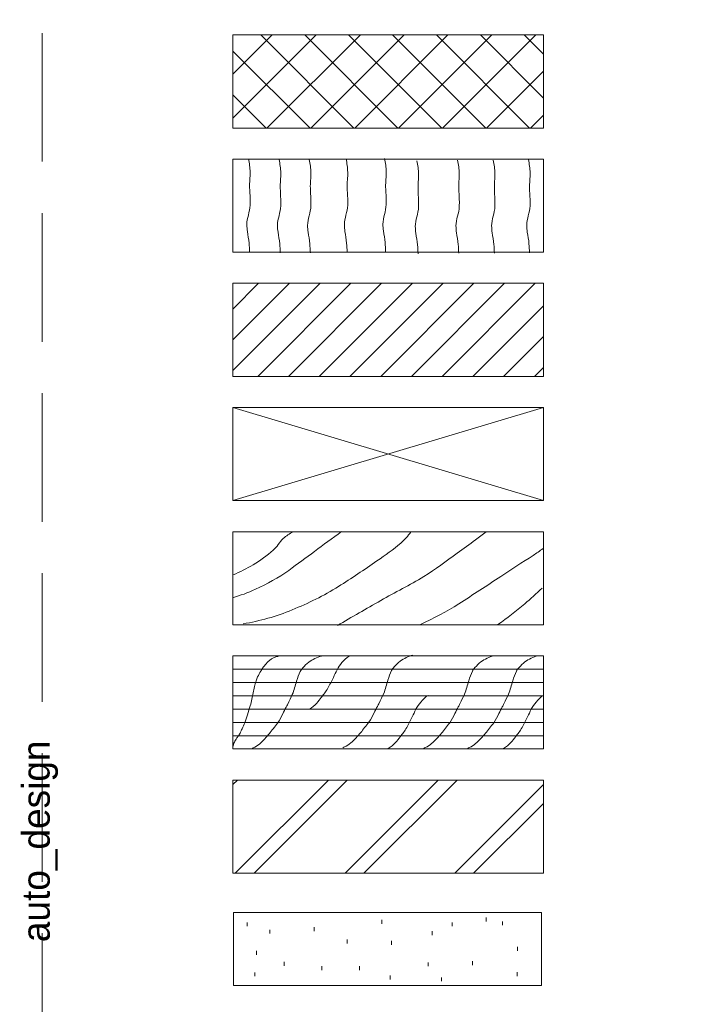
# Paper-space layout 'Layout1' of a CAD drawing. Header units: inches. Extents: x 1.2 to 32.4, y 0.8 to 21.2.
# Tile 2 of 12: x 1.2 to 3, y 3.2 to 5.9. Entities that reach past the tile are written whole.
import ezdxf
from ezdxf.enums import TextEntityAlignment as Align

# ---------------------------------------------------------------- set-up
doc = ezdxf.new("R2010")
doc.units = ezdxf.units.IN
doc.header["$MEASUREMENT"] = 0
doc.linetypes.add('DGN Style 3', pattern=[0.487989, 0.348564, -0.139426])
doc.layers.add('G-Anno-Nplt', color=5, linetype='Continuous', lineweight=25, plot=False)
doc.layers.add('G-ANNO-PATT', color=3, linetype='Continuous', lineweight=18)
doc.layers.add('G-Anno-Text', color=53, linetype='Continuous', lineweight=35)
doc.styles.add('Style-Arial', font='ARIAL.TTF')
doc.styles.add('Style-WORKING', font='WORKING.shx')

# ---------------------------------------------------------------- blocks, each defined once
blk = doc.blocks.new('coeSheet')
at = {"layer": 'G-Anno-Nplt', "color": 7, "linetype": 'DGN Style 3', "lineweight": 18, "flags": 128}
blk.add_lwpolyline([(-0.2, 0), (30.875, 0), (30.875, 20.5), (-0.2, 20.5)], close=True, dxfattribs=at)
at = {"layer": 'G-Anno-Text', "color": 1, "linetype": 'Continuous', "lineweight": 25, "style": 'Style-WORKING'}
for tag, p in [('14_appr', (29.2266, 18.65)), ('13_appr', (29.4297, 18.65)), ('12_appr', (29.6328, 18.65)), ('11_appr', (29.8359, 18.65)), ('10_appr', (30.0391, 18.65)), ('09_appr', (30.2422, 18.65)), ('08_appr', (30.4453, 18.65)), ('14_date', (29.2266, 18.1)), ('13_date', (29.4297, 18.1)), ('12_date', (29.6328, 18.1)), ('11_date', (29.8359, 18.1)), ('10_date', (30.0391, 18.1)), ('09_date', (30.2422, 18.1)), ('08_date', (30.4453, 18.1)), ('14_mark', (29.2266, 15.1)), ('13_mark', (29.4297, 15.1)), ('12_mark', (29.6328, 15.1)), ('11_mark', (29.8359, 15.1)), ('10_mark', (30.0391, 15.1)), ('09_mark', (30.2422, 15.1)), ('08_mark', (30.4453, 15.1)), ('07_appr', (29.2266, 14.7)), ('06_appr', (29.4297, 14.7)), ('05_appr', (29.6328, 14.7)), ('04_appr', (29.8359, 14.7)), ('03_appr', (30.0391, 14.7)), ('02_appr', (30.2422, 14.7)), ('01_appr', (30.4453, 14.7)), ('07_date', (29.2266, 14.15)), ('06_date', (29.4297, 14.15)), ('05_date', (29.6328, 14.15)), ('04_date', (29.8359, 14.15)), ('03_date', (30.0391, 14.15)), ('02_date', (30.2422, 14.15)), ('01_date', (30.4453, 14.15)), ('07_mark', (29.2266, 11.15)), ('06_mark', (29.4297, 11.15)), ('05_mark', (29.6328, 11.15)), ('04_mark', (29.8359, 11.15)), ('03_mark', (30.0391, 11.15)), ('02_mark', (30.2422, 11.15)), ('01_mark', (30.4453, 11.15))]:
    blk.add_attdef(tag, text='', height=0.075, rotation=90, dxfattribs=at).set_placement(p, align=Align.MIDDLE_CENTER)
for tag, p in [('14_desc', (29.2266, 15.35)), ('13_desc', (29.4297, 15.35)), ('12_desc', (29.6328, 15.35)), ('11_desc', (29.8359, 15.35)), ('10_desc', (30.0391, 15.35)), ('09_desc', (30.2422, 15.35)), ('08_desc', (30.4453, 15.35)), ('07_desc', (29.2266, 11.4)), ('06_desc', (29.4297, 11.4)), ('05_desc', (29.6328, 11.4)), ('04_desc', (29.8359, 11.4)), ('03_desc', (30.0391, 11.4)), ('02_desc', (30.2422, 11.4)), ('01_desc', (30.4453, 11.4))]:
    blk.add_attdef(tag, text='', height=0.075, rotation=90, dxfattribs=at).set_placement(p, align=Align.MIDDLE_LEFT)
at = {"layer": 'G-Anno-Text', "color": 1, "linetype": 'Continuous', "lineweight": 25, "style": 'Style-WORKING', "flags": 2}
for tag, p in [('plot_sytime', (30.595, 9.575)), ('plot_scale', (30.595, 8.275)), ('plot_short_design', (30.27, 7.675)), ('plot_design', (-0.2546, 2.6)), ('plot_username', (-0.2546, 1.4))]:
    blk.add_attdef(tag, text='', height=0.075, rotation=90, dxfattribs=at).set_placement(p, align=Align.TOP_LEFT)
at = {"layer": 'G-Anno-Text', "color": 1, "linetype": 'Continuous', "lineweight": 25, "style": 'Style-WORKING'}
for tag, p in [('issue_date', (29.2951, 9.275)), ('file_num', (30.27, 9.275)), ('checked_by', (29.62, 8.4538)), ('submitted_by_name', (29.945, 7.675)), ('designed_by_name', (29.2951, 7.675)), ('sheet_size', (30.595, 7.675)), ('drawn_by', (29.62, 7.675))]:
    blk.add_attdef(tag, text='', height=0.075, rotation=90, dxfattribs=at).set_placement(p, align=Align.TOP_LEFT)
at = {"layer": 'G-Anno-Text', "color": 6, "linetype": 'Continuous', "lineweight": 35, "style": 'Style-Arial'}
for tag, p in [('sheet_title_1', (30.1, 3.1469)), ('sheet_title_2', (30.3, 3.1469)), ('sheet_title_3', (30.5, 3.1469))]:
    blk.add_attdef(tag, text='', height=0.12, rotation=90, dxfattribs=at).set_placement(p, align=Align.TOP_CENTER)
at = {"layer": 'G-Anno-Text', "linetype": 'Continuous', "lineweight": 50, "style": 'Style-Arial'}
blk.add_attdef('sheet_id', text='', height=0.25, rotation=0, dxfattribs=at).set_placement((29.9378, 0.375), align=Align.MIDDLE_CENTER)

psp = doc.layouts.get("Layout1")

# ---------------------------------------------------------------- linework, layer by layer
at = {"layer": 'G-ANNO-PATT'}
for p, q in [((1.7917, 5.5832), (2.0172, 5.8087)), ((1.7917, 5.7022), (1.8981, 5.8087)), ((2.1195, 5.5563), (1.8671, 5.8087)), ((1.8837, 5.5563), (2.1361, 5.8086)), ((2.2385, 5.5563), (1.9861, 5.8087)), ((2.0028, 5.5563), (2.2552, 5.8087)), ((2.3575, 5.5563), (2.1051, 5.8087)), ((2.1217, 5.5563), (2.3741, 5.8087)), ((2.4765, 5.5563), (2.2241, 5.8087)), ((2.2407, 5.5563), (2.4931, 5.8087)), ((2.5954, 5.5563), (2.343, 5.8087)), ((2.3597, 5.5563), (2.6121, 5.8087)), ((2.6331, 5.6377), (2.4621, 5.8087)), ((2.6331, 5.7566), (2.581, 5.8087)), ((2.0005, 5.5563), (1.7917, 5.7652)), ((2.4787, 5.5563), (2.6331, 5.7107)), ((1.8815, 5.5563), (1.7917, 5.6461)), ((2.5977, 5.5563), (2.6331, 5.5917)), ((1.7917, 5.066), (1.8613, 5.1356)), ((1.7917, 4.9827), (1.9446, 5.1356)), ((1.7917, 4.8994), (2.0279, 5.1356)), ((1.8588, 4.8832), (2.1112, 5.1356)), ((1.9421, 4.8832), (2.1945, 5.1356)), ((2.0254, 4.8832), (2.2778, 5.1356)), ((2.1087, 4.8832), (2.3611, 5.1356)), ((2.192, 4.8832), (2.4443, 5.1356)), ((2.2753, 4.8832), (2.5276, 5.1356)), ((2.3585, 4.8832), (2.6109, 5.1356)), ((2.4418, 4.8832), (2.6331, 5.0745)), ((2.5251, 4.8832), (2.6331, 4.9912)), ((2.6084, 4.8832), (2.6331, 4.9079)), ((2.6331, 4.799), (1.7917, 4.5466)), ((2.6331, 4.5466), (1.7917, 4.799)), ((1.7917, 4.1259), (2.6331, 4.1259)), ((1.7917, 4.0899), (2.6331, 4.0899)), ((1.7917, 4.0538), (2.6331, 4.0538)), ((1.7917, 4.0178), (2.6331, 4.0178)), ((1.7917, 3.9817), (2.6331, 3.9817)), ((1.7917, 3.9457), (2.6331, 3.9457)), ((1.7917, 3.9096), (2.6331, 3.9096)), ((1.7917, 3.7772), (1.8039, 3.7894)), ((1.7979, 3.537), (2.0503, 3.7894)), ((1.8489, 3.537), (2.1013, 3.7894)), ((2.0954, 3.5371), (2.3478, 3.7894)), ((2.1464, 3.537), (2.3989, 3.7894)), ((2.3929, 3.537), (2.6331, 3.7772)), ((2.4439, 3.537), (2.6331, 3.7262)), ((2.4776, 3.4063), (2.4776, 3.4169)), ((1.8301, 3.3929), (1.8301, 3.4034)), ((2.0121, 3.3797), (2.0121, 3.3903)), ((2.1955, 3.3999), (2.1955, 3.4104)), ((2.3855, 3.3929), (2.3855, 3.4034)), ((2.5217, 3.3956), (2.5217, 3.4061)), ((1.8921, 3.3731), (1.8921, 3.3836)), ((2.3311, 3.3693), (2.3311, 3.3798)), ((2.1011, 3.3463), (2.1011, 3.3568)), ((2.2212, 3.343), (2.2212, 3.3535)), ((2.5626, 3.3264), (2.5626, 3.3369)), ((1.8556, 3.3156), (1.8556, 3.3261)), ((1.9304, 3.2861), (1.9304, 3.2967)), ((2.0327, 3.274), (2.0327, 3.2846)), ((2.1343, 3.274), (2.1343, 3.2846)), ((2.3207, 3.2845), (2.3207, 3.295)), ((2.4405, 3.2875), (2.4405, 3.298)), ((1.8506, 3.2574), (1.8506, 3.2679)), ((2.2181, 3.2491), (2.2181, 3.2596)), ((2.5621, 3.2582), (2.5621, 3.2687)), ((2.3568, 3.244), (2.3568, 3.2545))]:
    psp.add_line(p, q, dxfattribs=at)
at = {"layer": 'G-ANNO-PATT', "flags": 128}
for points in [[(1.7917, 5.8087), (1.7917, 5.5563), (2.6331, 5.5563), (2.6331, 5.8087)], [(1.7917, 5.4721), (1.7917, 5.2197), (2.6331, 5.2197), (2.6331, 5.4721)], [(1.7917, 5.1356), (1.7917, 4.8832), (2.6331, 4.8832), (2.6331, 5.1356)], [(1.7917, 4.799), (1.7917, 4.5466), (2.6331, 4.5466), (2.6331, 4.799)], [(1.7917, 4.4625), (1.7917, 4.2101), (2.6331, 4.2101), (2.6331, 4.4625)], [(1.7917, 3.8735), (1.7917, 4.1259), (2.6331, 4.1259), (2.6331, 3.8735)], [(1.7917, 3.7894), (1.7917, 3.537), (2.6331, 3.537), (2.6331, 3.7894)], [(1.7933, 3.4299), (1.7933, 3.2325), (2.6279, 3.2325), (2.6279, 3.4299)]]:
    psp.add_lwpolyline(points, close=True, dxfattribs=at)
at = {"layer": 'G-ANNO-PATT'}
for points, knots in [([(1.8338, 5.4727), (1.8363, 5.4607), (1.838, 5.4486), (1.8383, 5.4365), (1.8386, 5.4229), (1.8364, 5.4092), (1.8368, 5.3956), (1.8371, 5.3855), (1.838, 5.3755), (1.8383, 5.3654), (1.8385, 5.3593), (1.8385, 5.3533), (1.8383, 5.3472), (1.8378, 5.3293), (1.8291, 5.3121), (1.8293, 5.2943), (1.8294, 5.2883), (1.83, 5.2821), (1.8308, 5.2761), (1.8322, 5.2655), (1.8345, 5.2551), (1.8353, 5.2444), (1.836, 5.2364), (1.8365, 5.2283), (1.8368, 5.2202)], [0, 0, 0, 0, 0.143525, 0.143525, 0.143525, 0.304676, 0.304676, 0.304676, 0.423636, 0.423636, 0.423636, 0.495258, 0.495258, 0.495258, 0.706454, 0.706454, 0.706454, 0.77831, 0.77831, 0.77831, 0.90419, 0.90419, 0.90419, 1, 1, 1, 1]), ([(1.9167, 5.4709), (1.9192, 5.4589), (1.921, 5.4468), (1.9213, 5.4347), (1.9216, 5.4211), (1.9194, 5.4074), (1.9198, 5.3938), (1.9201, 5.3837), (1.9209, 5.3737), (1.9213, 5.3636), (1.9215, 5.3575), (1.9214, 5.3515), (1.9213, 5.3454), (1.9208, 5.3276), (1.9121, 5.3103), (1.9123, 5.2925), (1.9124, 5.2865), (1.913, 5.2804), (1.9138, 5.2743), (1.9151, 5.2637), (1.9174, 5.2533), (1.9183, 5.2427), (1.919, 5.2346), (1.9195, 5.2265), (1.9198, 5.2184)], [0, 0, 0, 0, 0.143525, 0.143525, 0.143525, 0.304676, 0.304676, 0.304676, 0.423636, 0.423636, 0.423636, 0.495258, 0.495258, 0.495258, 0.706454, 0.706454, 0.706454, 0.77831, 0.77831, 0.77831, 0.90419, 0.90419, 0.90419, 1, 1, 1, 1]), ([(1.9984, 5.4709), (2.0009, 5.4589), (2.0026, 5.4468), (2.0029, 5.4347), (2.0032, 5.4211), (2.001, 5.4074), (2.0014, 5.3938), (2.0017, 5.3837), (2.0026, 5.3737), (2.0029, 5.3636), (2.0031, 5.3575), (2.003, 5.3515), (2.0029, 5.3454), (2.0024, 5.3276), (1.9937, 5.3103), (1.9939, 5.2925), (1.994, 5.2865), (1.9946, 5.2804), (1.9954, 5.2743), (1.9968, 5.2637), (1.9991, 5.2533), (1.9999, 5.2427), (2.0006, 5.2346), (2.0011, 5.2265), (2.0014, 5.2184)], [0, 0, 0, 0, 0.143525, 0.143525, 0.143525, 0.304676, 0.304676, 0.304676, 0.423636, 0.423636, 0.423636, 0.495258, 0.495258, 0.495258, 0.706454, 0.706454, 0.706454, 0.77831, 0.77831, 0.77831, 0.90419, 0.90419, 0.90419, 1, 1, 1, 1]), ([(2.0982, 5.4727), (2.1007, 5.4607), (2.1024, 5.4486), (2.1027, 5.4365), (2.103, 5.4229), (2.1008, 5.4092), (2.1012, 5.3956), (2.1015, 5.3855), (2.1024, 5.3755), (2.1027, 5.3654), (2.1029, 5.3593), (2.1029, 5.3533), (2.1027, 5.3472), (2.1022, 5.3293), (2.0935, 5.3121), (2.0937, 5.2943), (2.0938, 5.2883), (2.0945, 5.2821), (2.0952, 5.2761), (2.0966, 5.2655), (2.0989, 5.2551), (2.0997, 5.2444), (2.1004, 5.2364), (2.1009, 5.2283), (2.1012, 5.2202)], [0, 0, 0, 0, 0.143525, 0.143525, 0.143525, 0.304676, 0.304676, 0.304676, 0.423636, 0.423636, 0.423636, 0.495258, 0.495258, 0.495258, 0.706454, 0.706454, 0.706454, 0.77831, 0.77831, 0.77831, 0.90419, 0.90419, 0.90419, 1, 1, 1, 1]), ([(2.2024, 5.4742), (2.2049, 5.4622), (2.2067, 5.4502), (2.2069, 5.4381), (2.2072, 5.4244), (2.205, 5.4108), (2.2054, 5.3972), (2.2057, 5.3871), (2.2066, 5.377), (2.2069, 5.367), (2.2071, 5.3609), (2.2071, 5.3548), (2.2069, 5.3488), (2.2064, 5.3309), (2.1977, 5.3136), (2.198, 5.2959), (2.1981, 5.2898), (2.1987, 5.2837), (2.1994, 5.2777), (2.2008, 5.2671), (2.2031, 5.2567), (2.204, 5.246), (2.2046, 5.2379), (2.2051, 5.2298), (2.2054, 5.2217)], [0, 0, 0, 0, 0.143525, 0.143525, 0.143525, 0.304676, 0.304676, 0.304676, 0.423636, 0.423636, 0.423636, 0.495258, 0.495258, 0.495258, 0.706454, 0.706454, 0.706454, 0.77831, 0.77831, 0.77831, 0.90419, 0.90419, 0.90419, 1, 1, 1, 1]), ([(2.5923, 5.4709), (2.5948, 5.4589), (2.5965, 5.4468), (2.5968, 5.4347), (2.5971, 5.4211), (2.5949, 5.4074), (2.5953, 5.3938), (2.5956, 5.3837), (2.5965, 5.3737), (2.5968, 5.3636), (2.597, 5.3575), (2.597, 5.3515), (2.5968, 5.3454), (2.5963, 5.3276), (2.5876, 5.3103), (2.5878, 5.2925), (2.5879, 5.2865), (2.5886, 5.2804), (2.5893, 5.2743), (2.5907, 5.2637), (2.593, 5.2533), (2.5938, 5.2427), (2.5945, 5.2346), (2.595, 5.2265), (2.5953, 5.2184)], [0, 0, 0, 0, 0.143525, 0.143525, 0.143525, 0.304676, 0.304676, 0.304676, 0.423636, 0.423636, 0.423636, 0.495258, 0.495258, 0.495258, 0.706454, 0.706454, 0.706454, 0.77831, 0.77831, 0.77831, 0.90419, 0.90419, 0.90419, 1, 1, 1, 1]), ([(2.2902, 5.4679), (2.2927, 5.4559), (2.2945, 5.4439), (2.2947, 5.4318), (2.295, 5.4181), (2.2929, 5.4045), (2.2933, 5.3908), (2.2936, 5.3808), (2.2944, 5.3707), (2.2947, 5.3607), (2.2949, 5.3546), (2.2949, 5.3485), (2.2947, 5.3425), (2.2942, 5.3246), (2.2855, 5.3073), (2.2858, 5.2896), (2.2859, 5.2835), (2.2865, 5.2774), (2.2873, 5.2714), (2.2886, 5.2608), (2.2909, 5.2503), (2.2918, 5.2397), (2.2925, 5.2316), (2.2929, 5.2235), (2.2933, 5.2154)], [0, 0, 0, 0, 0.143525, 0.143525, 0.143525, 0.304676, 0.304676, 0.304676, 0.423636, 0.423636, 0.423636, 0.495258, 0.495258, 0.495258, 0.706454, 0.706454, 0.706454, 0.77831, 0.77831, 0.77831, 0.90419, 0.90419, 0.90419, 1, 1, 1, 1]), ([(2.4004, 5.4694), (2.4029, 5.4574), (2.4047, 5.4454), (2.405, 5.4332), (2.4052, 5.4196), (2.4031, 5.406), (2.4035, 5.3923), (2.4038, 5.3823), (2.4046, 5.3722), (2.405, 5.3621), (2.4052, 5.3561), (2.4051, 5.35), (2.405, 5.3439), (2.4045, 5.3261), (2.3958, 5.3088), (2.396, 5.291), (2.3961, 5.285), (2.3967, 5.2789), (2.3975, 5.2728), (2.3988, 5.2623), (2.4011, 5.2518), (2.402, 5.2412), (2.4027, 5.2331), (2.4031, 5.225), (2.4035, 5.2169)], [0, 0, 0, 0, 0.143525, 0.143525, 0.143525, 0.304676, 0.304676, 0.304676, 0.423636, 0.423636, 0.423636, 0.495258, 0.495258, 0.495258, 0.706454, 0.706454, 0.706454, 0.77831, 0.77831, 0.77831, 0.90419, 0.90419, 0.90419, 1, 1, 1, 1]), ([(2.497, 5.4694), (2.4995, 5.4574), (2.5012, 5.4454), (2.5015, 5.4332), (2.5018, 5.4196), (2.4996, 5.406), (2.5, 5.3923), (2.5003, 5.3823), (2.5012, 5.3722), (2.5015, 5.3621), (2.5017, 5.3561), (2.5017, 5.35), (2.5015, 5.3439), (2.501, 5.3261), (2.4923, 5.3088), (2.4926, 5.291), (2.4927, 5.285), (2.4933, 5.2789), (2.494, 5.2728), (2.4954, 5.2623), (2.4977, 5.2518), (2.4986, 5.2412), (2.4992, 5.2331), (2.4997, 5.225), (2.5, 5.2169)], [0, 0, 0, 0, 0.143525, 0.143525, 0.143525, 0.304676, 0.304676, 0.304676, 0.423636, 0.423636, 0.423636, 0.495258, 0.495258, 0.495258, 0.706454, 0.706454, 0.706454, 0.77831, 0.77831, 0.77831, 0.90419, 0.90419, 0.90419, 1, 1, 1, 1]), ([(1.7905, 4.2836), (1.812, 4.2896), (1.8324, 4.2966), (1.8524, 4.3063), (1.884, 4.3216), (1.9151, 4.3371), (1.9431, 4.3577), (1.9664, 4.3748), (1.9896, 4.392), (2.0128, 4.4091), (2.037, 4.4269), (2.0613, 4.4448), (2.0855, 4.4627)], [0, 0, 0, 0, 0.189801, 0.189801, 0.189801, 0.490345, 0.490345, 0.490345, 0.739537, 0.739537, 0.739537, 1, 1, 1, 1]), ([(1.792, 4.3454), (1.8111, 4.3531), (1.8288, 4.3621), (1.8464, 4.3727), (1.8658, 4.3843), (1.8838, 4.3974), (1.9008, 4.4121), (1.9113, 4.4212), (1.9176, 4.4341), (1.9279, 4.4438), (1.936, 4.4514), (1.9446, 4.4572), (1.9551, 4.462)], [0, 0, 0, 0, 0.300414, 0.300414, 0.300414, 0.632225, 0.632225, 0.632225, 0.838186, 0.838186, 0.838186, 1, 1, 1, 1]), ([(1.8191, 4.2125), (1.8649, 4.2208), (1.909, 4.2324), (1.9521, 4.2505), (1.9959, 4.2688), (2.0377, 4.2887), (2.0776, 4.3138), (2.1131, 4.3362), (2.1475, 4.3595), (2.1819, 4.3834), (2.204, 4.3988), (2.2258, 4.4141), (2.2467, 4.4315), (2.2572, 4.4402), (2.2657, 4.451), (2.2739, 4.462)], [0, 0, 0, 0, 0.262947, 0.262947, 0.262947, 0.530243, 0.530243, 0.530243, 0.7688, 0.7688, 0.7688, 0.922224, 0.922224, 0.922224, 1, 1, 1, 1]), ([(2.0746, 4.2081), (2.1137, 4.2311), (2.153, 4.2535), (2.1923, 4.2761), (2.2308, 4.2983), (2.271, 4.3176), (2.3088, 4.341), (2.3402, 4.3604), (2.3696, 4.3826), (2.3994, 4.4043), (2.416, 4.4164), (2.4327, 4.4285), (2.4492, 4.4407), (2.4588, 4.4478), (2.4684, 4.4548), (2.4779, 4.462)], [0, 0, 0, 0, 0.284846, 0.284846, 0.284846, 0.564321, 0.564321, 0.564321, 0.795837, 0.795837, 0.795837, 0.925161, 0.925161, 0.925161, 1, 1, 1, 1]), ([(2.2996, 4.211), (2.3352, 4.2282), (2.3708, 4.2454), (2.4038, 4.2669), (2.4417, 4.2915), (2.4796, 4.3162), (2.5174, 4.341), (2.5466, 4.3601), (2.5757, 4.3792), (2.6049, 4.3983), (2.614, 4.4043), (2.623, 4.4104), (2.632, 4.4165)], [0, 0, 0, 0, 0.302289, 0.302289, 0.302289, 0.64906, 0.64906, 0.64906, 0.91648, 0.91648, 0.91648, 1, 1, 1, 1]), ([(2.5096, 4.211), (2.5347, 4.2285), (2.5588, 4.2471), (2.5822, 4.2669), (2.5983, 4.2805), (2.6139, 4.2946), (2.6291, 4.3094)], [0, 0, 0, 0, 0.591309, 0.591309, 0.591309, 1, 1, 1, 1]), ([(1.9143, 4.1244), (1.9059, 4.1234), (1.8973, 4.1199), (1.8903, 4.1137), (1.8858, 4.1097), (1.8824, 4.1057), (1.8788, 4.1012), (1.8766, 4.0986), (1.8743, 4.0961), (1.8726, 4.0932), (1.8708, 4.0903), (1.869, 4.0873), (1.8672, 4.0843), (1.8642, 4.0793), (1.8612, 4.0743), (1.8583, 4.0692), (1.8564, 4.066), (1.8557, 4.0621), (1.8547, 4.0585), (1.8532, 4.0532), (1.8514, 4.0479), (1.8503, 4.0425), (1.8491, 4.0369), (1.8479, 4.0312), (1.8467, 4.0256), (1.8455, 4.02), (1.8443, 4.0143), (1.8431, 4.0087), (1.8419, 4.0027), (1.8405, 3.9967), (1.8387, 3.9909), (1.8362, 3.9825), (1.8334, 3.9743), (1.8307, 3.966), (1.8284, 3.9588), (1.8262, 3.9516), (1.8236, 3.9446), (1.8215, 3.9391), (1.8188, 3.9339), (1.8164, 3.9285), (1.8146, 3.9244), (1.8131, 3.9202), (1.8112, 3.9161), (1.8096, 3.9128), (1.8068, 3.9103), (1.8048, 3.9072), (1.8034, 3.9048), (1.8019, 3.9024), (1.8004, 3.9), (1.7983, 3.8965), (1.796, 3.8932), (1.7942, 3.8894), (1.793, 3.8869), (1.7928, 3.8841), (1.7924, 3.8814)], [0, 0, 0, 0, 0.093085, 0.093085, 0.093085, 0.153576, 0.153576, 0.153576, 0.18949, 0.18949, 0.18949, 0.226492, 0.226492, 0.226492, 0.288589, 0.288589, 0.288589, 0.328724, 0.328724, 0.328724, 0.387588, 0.387588, 0.387588, 0.449012, 0.449012, 0.449012, 0.510436, 0.510436, 0.510436, 0.575439, 0.575439, 0.575439, 0.668344, 0.668344, 0.668344, 0.748258, 0.748258, 0.748258, 0.810757, 0.810757, 0.810757, 0.858595, 0.858595, 0.858595, 0.897432, 0.897432, 0.897432, 0.927267, 0.927267, 0.927267, 0.97093, 0.97093, 0.97093, 1, 1, 1, 1]), ([(2.0319, 4.1253), (2.0192, 4.122), (2.0078, 4.1165), (1.9972, 4.1084), (1.9911, 4.1037), (1.986, 4.0989), (1.9811, 4.0932), (1.9784, 4.0901), (1.9757, 4.0872), (1.974, 4.0834), (1.9701, 4.075), (1.9671, 4.0664), (1.9642, 4.0577), (1.9601, 4.0455), (1.9579, 4.0327), (1.9526, 4.0211), (1.9487, 4.0124), (1.9444, 4.0039), (1.9402, 3.9953), (1.9387, 3.9923), (1.9373, 3.9894), (1.9358, 3.9864), (1.9328, 3.9804), (1.9298, 3.9745), (1.9268, 3.9686), (1.9225, 3.9601), (1.9181, 3.9515), (1.9125, 3.9437), (1.9088, 3.9385), (1.9049, 3.9335), (1.901, 3.9285), (1.8974, 3.9241), (1.8939, 3.9196), (1.8903, 3.9152), (1.8864, 3.9103), (1.8821, 3.9057), (1.8778, 3.901), (1.8744, 3.8972), (1.8709, 3.8937), (1.8672, 3.8902), (1.8623, 3.8857), (1.8568, 3.8822), (1.8511, 3.8787), (1.8483, 3.8769), (1.8454, 3.8755), (1.8423, 3.8743)], [0, 0, 0, 0, 0.118521, 0.118521, 0.118521, 0.18634, 0.18634, 0.18634, 0.223528, 0.223528, 0.223528, 0.308117, 0.308117, 0.308117, 0.425925, 0.425925, 0.425925, 0.513702, 0.513702, 0.513702, 0.544305, 0.544305, 0.544305, 0.605368, 0.605368, 0.605368, 0.693569, 0.693569, 0.693569, 0.75206, 0.75206, 0.75206, 0.804437, 0.804437, 0.804437, 0.862526, 0.862526, 0.862526, 0.90886, 0.90886, 0.90886, 0.969686, 0.969686, 0.969686, 1, 1, 1, 1]), ([(2.1067, 4.1253), (2.0987, 4.1202), (2.0926, 4.1146), (2.087, 4.1075), (2.082, 4.1012), (2.0772, 4.095), (2.0737, 4.0879), (2.0703, 4.0811), (2.0672, 4.0742), (2.0639, 4.0675), (2.059, 4.0576), (2.0542, 4.0476), (2.0487, 4.038), (2.0437, 4.0291), (2.0372, 4.0212), (2.031, 4.0131), (2.027, 4.0079), (2.0229, 4.0029), (2.0186, 3.9979), (2.0128, 3.9914), (2.0062, 3.9861), (1.9989, 3.9811)], [0, 0, 0, 0, 0.145572, 0.145572, 0.145572, 0.276125, 0.276125, 0.276125, 0.400378, 0.400378, 0.400378, 0.582224, 0.582224, 0.582224, 0.750338, 0.750338, 0.750338, 0.857861, 0.857861, 0.857861, 1, 1, 1, 1]), ([(2.2794, 4.128), (2.2667, 4.1248), (2.2553, 4.1192), (2.2447, 4.1111), (2.2386, 4.1065), (2.2335, 4.1016), (2.2286, 4.096), (2.2259, 4.0929), (2.2231, 4.0899), (2.2214, 4.0862), (2.2176, 4.0777), (2.2146, 4.0691), (2.2116, 4.0604), (2.2075, 4.0483), (2.2054, 4.0355), (2.2001, 4.0238), (2.1961, 4.0151), (2.1919, 4.0066), (2.1877, 3.998), (2.1862, 3.9951), (2.1847, 3.9921), (2.1833, 3.9891), (2.1803, 3.9832), (2.1773, 3.9773), (2.1743, 3.9713), (2.17, 3.9628), (2.1656, 3.9542), (2.16, 3.9464), (2.1563, 3.9412), (2.1524, 3.9363), (2.1484, 3.9313), (2.1449, 3.9268), (2.1414, 3.9223), (2.1378, 3.9179), (2.1338, 3.913), (2.1295, 3.9084), (2.1253, 3.9037), (2.1219, 3.9), (2.1184, 3.8964), (2.1147, 3.893), (2.1098, 3.8885), (2.1043, 3.8849), (2.0986, 3.8814), (2.0957, 3.8797), (2.0929, 3.8783), (2.0898, 3.877)], [0, 0, 0, 0, 0.118521, 0.118521, 0.118521, 0.18634, 0.18634, 0.18634, 0.223528, 0.223528, 0.223528, 0.308117, 0.308117, 0.308117, 0.425925, 0.425925, 0.425925, 0.513702, 0.513702, 0.513702, 0.544305, 0.544305, 0.544305, 0.605368, 0.605368, 0.605368, 0.693569, 0.693569, 0.693569, 0.75206, 0.75206, 0.75206, 0.804437, 0.804437, 0.804437, 0.862526, 0.862526, 0.862526, 0.90886, 0.90886, 0.90886, 0.969686, 0.969686, 0.969686, 1, 1, 1, 1]), ([(2.4983, 4.1263), (2.4857, 4.123), (2.4743, 4.1174), (2.4636, 4.1093), (2.4576, 4.1047), (2.4525, 4.0998), (2.4475, 4.0942), (2.4448, 4.0911), (2.4421, 4.0881), (2.4404, 4.0844), (2.4365, 4.076), (2.4336, 4.0673), (2.4306, 4.0586), (2.4265, 4.0465), (2.4244, 4.0337), (2.419, 4.022), (2.4151, 4.0133), (2.4109, 4.0048), (2.4066, 3.9963), (2.4052, 3.9933), (2.4037, 3.9903), (2.4022, 3.9873), (2.3993, 3.9814), (2.3963, 3.9755), (2.3933, 3.9695), (2.389, 3.961), (2.3845, 3.9525), (2.379, 3.9446), (2.3753, 3.9394), (2.3713, 3.9345), (2.3674, 3.9295), (2.3639, 3.925), (2.3604, 3.9205), (2.3568, 3.9161), (2.3528, 3.9112), (2.3485, 3.9066), (2.3443, 3.9019), (2.3409, 3.8982), (2.3374, 3.8946), (2.3336, 3.8912), (2.3288, 3.8867), (2.3233, 3.8831), (2.3176, 3.8796), (2.3147, 3.8779), (2.3118, 3.8765), (2.3087, 3.8752)], [0, 0, 0, 0, 0.118521, 0.118521, 0.118521, 0.18634, 0.18634, 0.18634, 0.223528, 0.223528, 0.223528, 0.308117, 0.308117, 0.308117, 0.425925, 0.425925, 0.425925, 0.513702, 0.513702, 0.513702, 0.544305, 0.544305, 0.544305, 0.605368, 0.605368, 0.605368, 0.693569, 0.693569, 0.693569, 0.75206, 0.75206, 0.75206, 0.804437, 0.804437, 0.804437, 0.862526, 0.862526, 0.862526, 0.90886, 0.90886, 0.90886, 0.969686, 0.969686, 0.969686, 1, 1, 1, 1]), ([(2.6176, 4.1263), (2.6049, 4.123), (2.5936, 4.1174), (2.5829, 4.1093), (2.5768, 4.1047), (2.5718, 4.0998), (2.5668, 4.0942), (2.5641, 4.0911), (2.5614, 4.0881), (2.5597, 4.0844), (2.5558, 4.076), (2.5528, 4.0673), (2.5499, 4.0586), (2.5458, 4.0465), (2.5436, 4.0337), (2.5383, 4.022), (2.5344, 4.0133), (2.5301, 4.0048), (2.5259, 3.9963), (2.5244, 3.9933), (2.523, 3.9903), (2.5215, 3.9873), (2.5185, 3.9814), (2.5155, 3.9755), (2.5125, 3.9695), (2.5082, 3.961), (2.5038, 3.9525), (2.4982, 3.9446), (2.4946, 3.9394), (2.4906, 3.9345), (2.4867, 3.9295), (2.4832, 3.925), (2.4797, 3.9205), (2.4761, 3.9161), (2.4721, 3.9112), (2.4678, 3.9066), (2.4635, 3.9019), (2.4602, 3.8982), (2.4566, 3.8946), (2.4529, 3.8912), (2.448, 3.8867), (2.4425, 3.8831), (2.4368, 3.8796), (2.434, 3.8779), (2.4311, 3.8765), (2.428, 3.8752)], [0, 0, 0, 0, 0.118521, 0.118521, 0.118521, 0.18634, 0.18634, 0.18634, 0.223528, 0.223528, 0.223528, 0.308117, 0.308117, 0.308117, 0.425925, 0.425925, 0.425925, 0.513702, 0.513702, 0.513702, 0.544305, 0.544305, 0.544305, 0.605368, 0.605368, 0.605368, 0.693569, 0.693569, 0.693569, 0.75206, 0.75206, 0.75206, 0.804437, 0.804437, 0.804437, 0.862526, 0.862526, 0.862526, 0.90886, 0.90886, 0.90886, 0.969686, 0.969686, 0.969686, 1, 1, 1, 1]), ([(2.3204, 4.0186), (2.3124, 4.0134), (2.3063, 4.0078), (2.3007, 4.0008), (2.2957, 3.9944), (2.2909, 3.9882), (2.2874, 3.9811), (2.284, 3.9744), (2.2809, 3.9675), (2.2776, 3.9607), (2.2727, 3.9508), (2.2679, 3.9409), (2.2624, 3.9313), (2.2574, 3.9224), (2.2509, 3.9145), (2.2447, 3.9063), (2.2407, 3.9011), (2.2366, 3.8961), (2.2323, 3.8912), (2.2265, 3.8847), (2.2199, 3.8793), (2.2126, 3.8744)], [0, 0, 0, 0, 0.145572, 0.145572, 0.145572, 0.276125, 0.276125, 0.276125, 0.400378, 0.400378, 0.400378, 0.582224, 0.582224, 0.582224, 0.750338, 0.750338, 0.750338, 0.857861, 0.857861, 0.857861, 1, 1, 1, 1]), ([(2.6329, 4.0186), (2.6249, 4.0134), (2.6188, 4.0078), (2.6132, 4.0008), (2.6082, 3.9944), (2.6034, 3.9882), (2.5998, 3.9811), (2.5965, 3.9744), (2.5934, 3.9675), (2.5901, 3.9607), (2.5851, 3.9508), (2.5804, 3.9409), (2.5749, 3.9313), (2.5698, 3.9224), (2.5633, 3.9145), (2.5571, 3.9063), (2.5532, 3.9011), (2.5491, 3.8961), (2.5447, 3.8912), (2.539, 3.8847), (2.5324, 3.8793), (2.5251, 3.8744)], [0, 0, 0, 0, 0.145572, 0.145572, 0.145572, 0.276125, 0.276125, 0.276125, 0.400378, 0.400378, 0.400378, 0.582224, 0.582224, 0.582224, 0.750338, 0.750338, 0.750338, 0.857861, 0.857861, 0.857861, 1, 1, 1, 1])]:
    psp.add_open_spline(points, degree=3, knots=knots, dxfattribs=at)

# ---------------------------------------------------------------- block references
at = {"layer": 'G-Anno-Nplt', "color": 7, "linetype": 'DGN Style 3', "lineweight": 18}
ref = psp.add_blockref('coeSheet', (1.475, 0.75), dxfattribs=at)
ref.add_attrib('plot_design', 'auto_design', dxfattribs={"layer": 'G-Anno-Text', "color": 1, "linetype": 'Continuous', "lineweight": 25, "height": 0.075, "rotation": 90, "style": 'Style-WORKING'}).set_placement((1.2204, 3.35), align=Align.TOP_LEFT)

doc.saveas('drawing.dxf')
